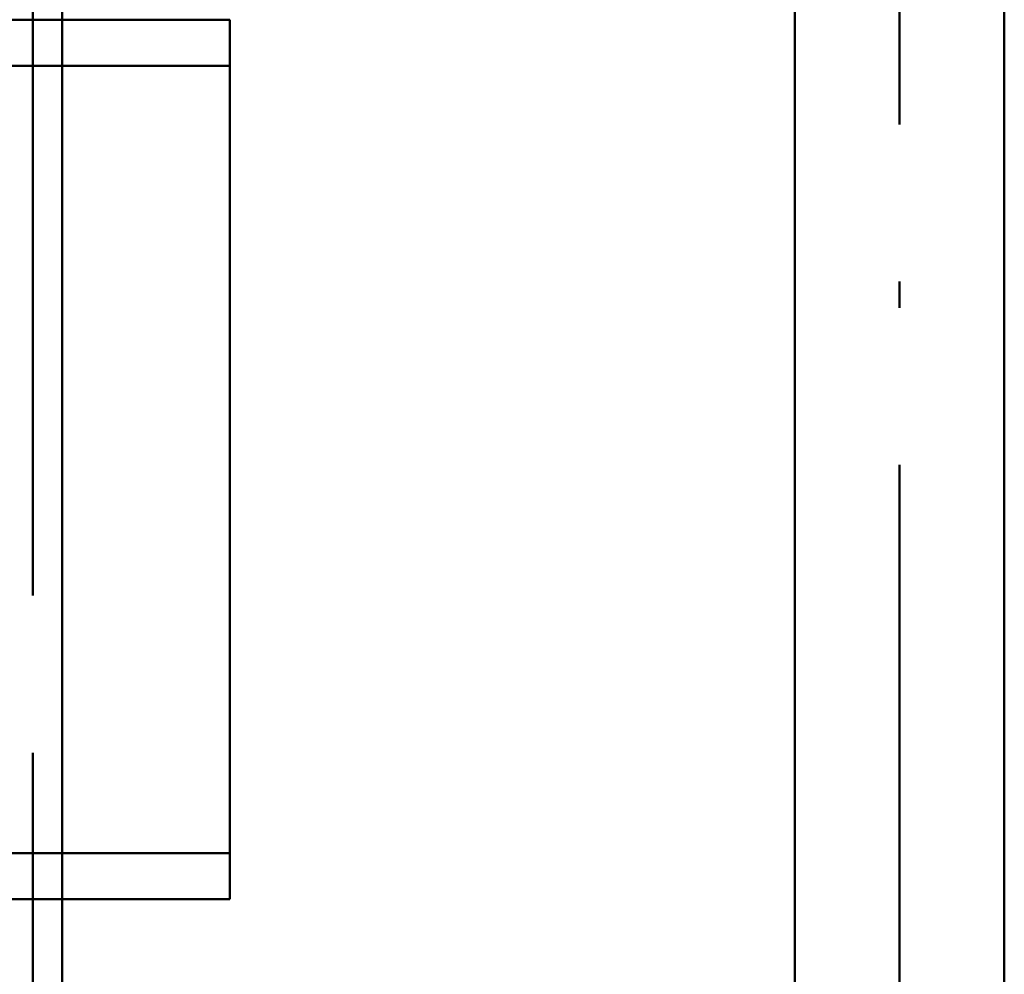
# Paper-space layout 'Layout1' of a CAD drawing. Extents: x -2 to 1033, y -36 to 596.
# Tile 220 of 256: x 368.8 to 373.51, y 477.83 to 482.39. Entities that reach past the tile are written whole.
import ezdxf

# ---------------------------------------------------------------- set-up
doc = ezdxf.new("R2010")
doc.units = 0
doc.linetypes.add('ACAD_ISO02W100', pattern=[15, 12, -3])
doc.linetypes.add('ACAD_ISO04W100', pattern=[30.5, 24, -3, 0.5, -3])
for name, color, linetype, lineweight in [('SS_SLOUPY KRAJNÍ', 143, 'CONTINUOUS', 50), ('SS_ZEBRIK KOŠ', 75, 'CONTINUOUS', 50), ('SS_ZEBRIKY', 24, 'CONTINUOUS', 50)]:
    doc.layers.add(name, color=color, linetype=linetype, lineweight=lineweight)

psp = doc.layouts.get("Layout1")

# ---------------------------------------------------------------- linework, layer by layer
at = {"layer": 'SS_SLOUPY KRAJNÍ', "color": 3, "linetype": 'ACAD_ISO02W100', "ltscale": 0.25}
for p, q in [((367.1235, 482.385), (369.0063, 482.385)), ((367.1235, 482.165), (369.0063, 482.165)), ((367.1235, 478.405), (369.0063, 478.405)), ((367.1235, 478.185), (369.0063, 478.185))]:
    psp.add_line(p, q, dxfattribs=at)
at = {"layer": 'SS_SLOUPY KRAJNÍ', "color": 1, "linetype": 'Continuous', "ltscale": 0.25}
for p, q in [((369.0063, 482.385), (369.8063, 482.385)), ((369.8063, 478.185), (369.8063, 482.385)), ((369.0063, 482.165), (369.8063, 482.165)), ((369.0063, 478.405), (369.8063, 478.405)), ((369.0063, 478.185), (369.8063, 478.185))]:
    psp.add_line(p, q, dxfattribs=at)
at = {"layer": 'SS_ZEBRIK KOŠ', "color": 1, "linetype": 'Continuous', "ltscale": 0.25}
for p, q in [((372.5063, 546.985), (372.5063, 420.885)), ((373.5063, 420.885), (373.5063, 546.985))]:
    psp.add_line(p, q, dxfattribs=at)
at = {"layer": 'SS_ZEBRIK KOŠ', "color": 7, "linetype": 'ACAD_ISO04W100', "ltscale": 0.25}
psp.add_line((373.0063, 420.885), (373.0063, 546.985), dxfattribs=at)
at = {"layer": 'SS_ZEBRIKY', "color": 3, "linetype": 'ACAD_ISO02W100', "ltscale": 0.25}
psp.add_line((368.8663, 378.385), (368.8663, 524.985), dxfattribs=at)
at = {"layer": 'SS_ZEBRIKY', "color": 7, "linetype": 'ACAD_ISO04W100', "ltscale": 0.25}
psp.add_line((369.0063, 524.985), (369.0063, 378.385), dxfattribs=at)
at = {"layer": 'SS_ZEBRIKY', "color": 1, "linetype": 'Continuous', "ltscale": 0.25}
psp.add_line((369.0063, 453.285), (369.0063, 483.685), dxfattribs=at)

doc.saveas('drawing.dxf')
